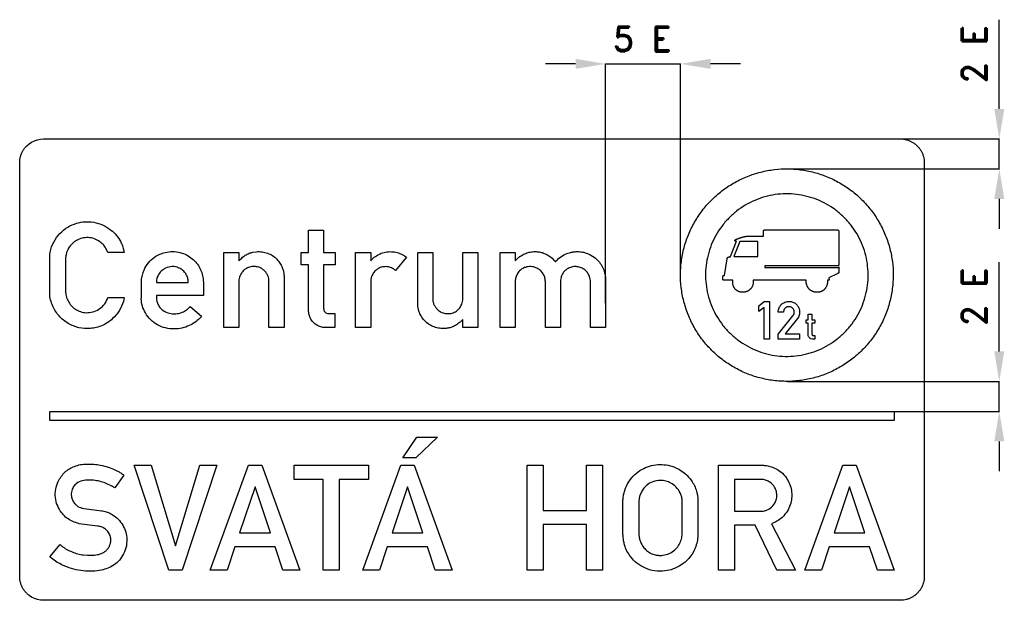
# Model space of a CAD drawing. Header units: millimetres. Extents: x 776 to 4819, y -3278 to 6065.
# Tile 4 of 4: x 829 to 4765, y 3743 to 6065. Entities that reach past the tile are written whole.
import ezdxf

# ---------------------------------------------------------------- set-up
doc = ezdxf.new("R2010")
doc.units = ezdxf.units.MM
doc.header["$LTSCALE"] = 5
doc.layers.add('Kóty', color=2, linetype='Continuous')
doc.layers.add('Značka', color=7, linetype='Continuous')
doc.styles.get("Standard").update_dxf_attribs({"font": 'romand.shx', "height": 100})

msp = doc.modelspace()

# ---------------------------------------------------------------- linework, layer by layer
at = {"layer": 'Kóty'}
for p, q in [((4744.7, 5708.6), (4744.7, 6065.4)), ((3050.6, 5888.6), (2930.6, 5888.6)), ((3170.6, 4931.7), (3170.6, 5888.8)), ((3470.4, 5041.3), (3470.4, 5888.8)), ((3710.4, 5888.6), (3590.4, 5888.6)), ((4282.4, 5588.6), (4744.9, 5588.6)), ((3901.1, 5468.6), (4744.9, 5468.6)), ((4744.7, 5348.6), (4744.7, 5228.6)), ((4744.7, 4738.6), (4744.7, 5095.3)), ((3898, 4618.6), (4744.9, 4618.6)), ((4324.8, 4498.6), (4744.9, 4498.6)), ((4744.7, 4378.6), (4744.7, 4258.6))]:
    msp.add_line(p, q, dxfattribs=at)
for points in [[(3170.6, 5888.6), (3470.4, 5888.6)], [(4744.7, 5468.6), (4744.7, 5588.6)], [(4744.7, 4498.6), (4744.7, 4618.6)]]:
    msp.add_lwpolyline(points, dxfattribs=at)
for points in [[(3050.6, 5908.6), (3050.6, 5868.6), (3170.6, 5888.6)], [(3590.4, 5908.6), (3590.4, 5868.6), (3470.4, 5888.6)], [(4724.7, 5708.6), (4764.7, 5708.6), (4744.7, 5588.6)], [(4724.7, 5348.6), (4764.7, 5348.6), (4744.7, 5468.6)], [(4724.7, 4738.6), (4764.7, 4738.6), (4744.7, 4618.6)], [(4724.7, 4378.6), (4764.7, 4378.6), (4744.7, 4498.6)]]:
    msp.add_solid(points, dxfattribs=at)
at = {"layer": 'Značka', "color": 251}
for points in [[(924.7, 3742.6), (924.4, 3742.6), (924, 3742.6), (911.6, 3743.5), (899.4, 3746), (887.6, 3750), (876.5, 3755.6), (866.2, 3762.5, -0.034055), (856.9, 3770.7, -0.034202), (848.6, 3780, -0.03425), (841.7, 3790.4, -0.034045), (836.2, 3801.5, -0.033414), (832.1, 3813.3, -0.034122), (829.6, 3825.5, -0.036748), (828.7, 3837.8), (828.7, 3838.2), (828.7, 3838.6), (828.7, 5492.6), (828.7, 5493), (828.7, 5493.3, -0.032182), (829.6, 5505.7, -0.035444), (832.1, 5517.9, -0.036264), (836.1, 5529.7, -0.034436), (841.7, 5540.8, -0.033736), (848.6, 5551.2), (856.9, 5560.5), (866.2, 5568.7), (876.5, 5575.6), (887.6, 5581.2), (899.4, 5585.2), (911.6, 5587.8), (924, 5588.6), (924.4, 5588.6), (924.7, 5588.6), (4348.7, 5588.6), (4349.1, 5588.6), (4349.5, 5588.6, -0.032163), (4361.9, 5587.7, -0.035423), (4374.1, 5585.2, -0.036263), (4385.9, 5581.2, -0.034349), (4397, 5575.6, -0.033716), (4407.3, 5568.7, -0.034062), (4416.6, 5560.5, -0.0342), (4424.9, 5551.2, -0.034256), (4431.8, 5540.8, -0.034056), (4437.3, 5529.7, -0.033441), (4441.3, 5517.9, -0.034116), (4443.9, 5505.7, -0.036756), (4444.7, 5493.3), (4444.7, 5493), (4444.7, 5492.6), (4444.7, 3838.6), (4444.7, 3838.2), (4444.7, 3837.8, -0.032185), (4443.9, 3825.4, -0.035465), (4441.3, 3813.3, -0.036257), (4437.4, 3801.5, -0.034446), (4431.8, 3790.4, -0.033726), (4424.9, 3780, -0.034077), (4416.6, 3770.7, -0.034169), (4407.3, 3762.5, -0.034169), (4397, 3755.6, -0.03402), (4385.9, 3750, -0.033365), (4374.1, 3746, -0.03416), (4361.9, 3743.4, -0.036734), (4349.5, 3742.6), (4349.1, 3742.6), (4348.7, 3742.6), (924.7, 3742.6)], [(1246.5, 4953.6), (1244.9, 4945.9), (1243.1, 4938.1, -0.074259), (1226.8, 4900.8, -0.073341), (1200.2, 4869.4, -0.08748), (1159.2, 4842.1, -0.087041), (1111.3, 4830.4, -0.081788), (1065.2, 4833.1, -0.08265), (1022.6, 4850.4, -0.082255), (986.5, 4880, -0.076609), (961.2, 4919.4, -0.049049), (952.1, 4944.1, -0.064051), (948.8, 4969.7, -0.006457), (948.8, 4972.8, -0.002148), (948.9, 4975.9), (948.9, 5116.9), (949.2, 5121.2), (949.6, 5125.4, -0.076272), (960.4, 5166.3, -0.076925), (983.1, 5202.4, -0.0733), (1012.3, 5229.8, -0.069829), (1048, 5247.9, -0.059242), (1081.1, 5256.1, -0.060636), (1115.1, 5256.1, -0.068027), (1152.8, 5247.1, -0.066416), (1186.9, 5228.5, -0.053999), (1210.3, 5208.2, -0.055387), (1228.7, 5183.4, -0.038285), (1238, 5165.1, -0.040684), (1244.2, 5145.7), (1245.6, 5139.7), (1246.8, 5133.6), (1181.1, 5133.6), (1178.5, 5139.9), (1175.7, 5146.1, 0.060767), (1164.7, 5163, 0.062692), (1149.7, 5176.8, 0.07874), (1127.2, 5188.8, 0.078049), (1102.1, 5193.4, 0.07331), (1078.4, 5191.3, 0.073373), (1056.4, 5182.5, 0.069997), (1038, 5168.9, 0.070279), (1024.2, 5150.8, 0.038774), (1018.6, 5139.5, 0.035395), (1014.7, 5127.5, 0.022055), (1013.2, 5120.6, 0.028815), (1012.5, 5113.6), (1012.4, 5111.8), (1012.3, 5109.9), (1012.3, 4977.1), (1012.5, 4974.3), (1012.8, 4971.5, 0.059571), (1017.7, 4950.2, 0.068117), (1027.8, 4930.7, 0.072024), (1042.4, 4914, 0.068629), (1061.2, 4901.9, 0.07174), (1083.6, 4894.5, 0.073121), (1107.1, 4893.8, 0.082627), (1133.3, 4900.5, 0.081789), (1156, 4915.3, 0.0588), (1169, 4929.3, 0.059227), (1178.2, 4945.8), (1179.8, 4949.7), (1181.3, 4953.6), (1246.5, 4953.6)], [(2088.9, 4833.6), (2051, 4833.6), (2048.1, 4833.8), (2045.2, 4834, -0.063551), (2027.9, 4837.9, -0.071643), (2012.3, 4846.2, -0.079326), (1998.1, 4859.5, -0.071781), (1988.5, 4876.5, -0.036585), (1985.6, 4884.7, -0.046831), (1984.1, 4893.2), (1984, 4895.3), (1983.9, 4897.3), (1983.9, 5084.9), (1953.7, 5084.9), (1953.7, 5133.9), (1983.9, 5133.9), (1983.9, 5223.6), (2043.8, 5223.6), (2043.8, 5133.9), (2089.4, 5133.9), (2089.4, 5084.9), (2043.8, 5084.9), (2043.8, 4909.6), (2043.9, 4908.5), (2044, 4907.3, 0.048121), (2045.2, 4902.3, 0.071738), (2047.5, 4897.6, 0.101971), (2052.5, 4892.6, 0.119836), (2058.9, 4890.2), (2060.1, 4890), (2061.4, 4889.9), (2088.9, 4889.9), (2088.9, 4833.6)], [(3973.2, 5023), (3761.2, 5023), (3761.2, 5022.9), (3761.2, 5022.8), (3761.2, 5022.3), (3761.2, 5021.7), (3761.3, 5021.1), (3761.3, 5020.6), (3761.3, 5020), (3761.3, 5019.5), (3761.3, 5019.1), (3761.4, 5018.6), (3761.4, 5018.2), (3761.4, 5017.7), (3761.4, 5017.6), (3761.4, 5017.5, -0.000781), (3761.4, 5017.2), (3761.4, 5016.9), (3761.3, 5016.3), (3761.3, 5015.7), (3761.2, 5014.1), (3761.1, 5012.6), (3760.9, 5010.5), (3760.5, 5008.5), (3760.1, 5006.5), (3759.6, 5004.5), (3759.1, 5002.9), (3758.5, 5001.3), (3757.7, 4999.4), (3756.8, 4997.6), (3755.9, 4995.8), (3754.9, 4994.1), (3754, 4992.7), (3753, 4991.3), (3752, 4990), (3750.9, 4988.7), (3750, 4987.8), (3749.1, 4986.8), (3747.8, 4985.7), (3746.6, 4984.6), (3745.1, 4983.4), (3743.5, 4982.3), (3742.2, 4981.4), (3740.8, 4980.6), (3739.4, 4979.8), (3738, 4979.1), (3736.9, 4978.6), (3735.7, 4978.1), (3734.2, 4977.5), (3732.7, 4977), (3730.9, 4976.5), (3729, 4976), (3727.5, 4975.7), (3725.9, 4975.4), (3724.4, 4975.2), (3722.8, 4975), (3721.5, 4974.9), (3720.3, 4974.9), (3718.7, 4974.9), (3717.1, 4974.9), (3715.2, 4975), (3713.4, 4975.2), (3711.8, 4975.4), (3710.3, 4975.7), (3708.8, 4976), (3707.2, 4976.4), (3706, 4976.8), (3704.9, 4977.2), (3703.4, 4977.8), (3702, 4978.4), (3700.2, 4979.2), (3698.5, 4980.1), (3697.2, 4980.9), (3695.9, 4981.7), (3694.6, 4982.7), (3693.3, 4983.6), (3692.3, 4984.5), (3691.4, 4985.3), (3690.3, 4986.4), (3689.2, 4987.6), (3688.1, 4988.9), (3687.1, 4990.2), (3686.2, 4991.4), (3685.5, 4992.6), (3684.7, 4993.8), (3684, 4995), (3683.5, 4996), (3683, 4997.1), (3682.5, 4998.4), (3682, 4999.7), (3681.2, 5001.8), (3680.6, 5003.9), (3680.1, 5005.7), (3679.7, 5007.5), (3679.4, 5009.4), (3679.2, 5011.2), (3679, 5012.7), (3679, 5014.1, -0.010482), (3678.9, 5016, -0.002254), (3679, 5017.8), (3679, 5018.5), (3679, 5019.1), (3679, 5019.6), (3679, 5020.1), (3679.1, 5020.6), (3679.1, 5021.1), (3679.1, 5021.5), (3679.1, 5021.9), (3679.2, 5022.4), (3679.2, 5022.8), (3679.2, 5022.9), (3679.2, 5023), (3646.7, 5023), (3646.7, 5023), (3646.7, 5023), (3646.6, 5023), (3646.6, 5023), (3646.5, 5023), (3646.5, 5023), (3646.4, 5023), (3646.4, 5023), (3646.3, 5023), (3646.3, 5023), (3646.2, 5023), (3646.2, 5023), (3645.8, 5023), (3645.5, 5023), (3645.2, 5023), (3644.9, 5023), (3644.6, 5023), (3644.3, 5023.1), (3644.1, 5023.1), (3643.9, 5023.1), (3643.6, 5023.2), (3643.3, 5023.2), (3643.1, 5023.3), (3642.9, 5023.3), (3642.7, 5023.3), (3642.6, 5023.4), (3642.4, 5023.4), (3642.2, 5023.5), (3642.1, 5023.5), (3642, 5023.6), (3641.8, 5023.7), (3641.6, 5023.7), (3641.5, 5023.8), (3641.4, 5023.8), (3641.3, 5023.9), (3641.2, 5024), (3641.1, 5024), (3641, 5024.1), (3641, 5024.1), (3640.9, 5024.2), (3640.8, 5024.2), (3640.7, 5024.3), (3640.6, 5024.4), (3640.5, 5024.5), (3640.4, 5024.5), (3640.4, 5024.6), (3640.3, 5024.7), (3640.2, 5024.8), (3640.2, 5024.8), (3640.1, 5024.9), (3640.1, 5025), (3640, 5025.1), (3639.9, 5025.2), (3639.9, 5025.3), (3639.8, 5025.4), (3639.8, 5025.5), (3639.7, 5025.6), (3639.7, 5025.6), (3639.6, 5025.7), (3639.6, 5025.8), (3639.6, 5025.9), (3639.5, 5026), (3639.5, 5026.1), (3639.5, 5026.2), (3639.4, 5026.3), (3639.4, 5026.4), (3639.4, 5026.5), (3639.4, 5026.6), (3639.3, 5026.7), (3639.3, 5026.7), (3639.3, 5026.8), (3639.3, 5026.9), (3639.3, 5027.1), (3639.2, 5027.2), (3639.2, 5027.3), (3639.2, 5027.4), (3639.2, 5027.5), (3639.2, 5027.7), (3639.2, 5027.7), (3639.2, 5027.8), (3639.2, 5028), (3639.2, 5028.1), (3639.2, 5028.1), (3639.2, 5028.2), (3639.2, 5028.2), (3639.2, 5028.2), (3639.2, 5028.3), (3639.2, 5028.3), (3639.2, 5028.3), (3639.2, 5028.3), (3639.2, 5028.4), (3639.2, 5028.4), (3639.2, 5028.5), (3639.2, 5028.6), (3639.2, 5028.9), (3639.2, 5029.1), (3639.2, 5029.6), (3639.2, 5030.2), (3639.2, 5030.9), (3639.2, 5031.6), (3639.2, 5032.4), (3639.2, 5033.1), (3639.2, 5033.7), (3639.2, 5034.3), (3639.2, 5035), (3639.2, 5035.7, -0.003162), (3639.2, 5036.1), (3639.2, 5036.4), (3639.2, 5036.6), (3639.2, 5036.9), (3639.2, 5037.1), (3639.3, 5037.4), (3639.3, 5037.6), (3639.3, 5037.8), (3639.4, 5038), (3639.4, 5038.3), (3639.5, 5038.5), (3639.5, 5038.6), (3639.6, 5038.8), (3639.6, 5038.9), (3639.7, 5039.1), (3639.7, 5039.2), (3639.8, 5039.3), (3639.8, 5039.4), (3639.9, 5039.6), (3640, 5039.7), (3640, 5039.9), (3640.1, 5040), (3640.2, 5040.1), (3640.3, 5040.2), (3640.3, 5040.3), (3640.4, 5040.4), (3640.5, 5040.5), (3640.6, 5040.6), (3640.7, 5040.7), (3640.8, 5040.8), (3640.9, 5040.9), (3641, 5041), (3641.1, 5041.1), (3641.2, 5041.2), (3641.3, 5041.3), (3641.4, 5041.3), (3641.5, 5041.4), (3641.6, 5041.5), (3641.7, 5041.5), (3641.8, 5041.6), (3642, 5041.7), (3642.1, 5041.7), (3642.3, 5041.8), (3642.4, 5041.9), (3642.5, 5041.9), (3642.7, 5041.9), (3642.8, 5042), (3642.9, 5042), (3643, 5042.1), (3643.2, 5042.1), (3643.3, 5042.1), (3643.4, 5042.1), (3643.5, 5042.2), (3643.6, 5042.2), (3643.7, 5042.2), (3643.8, 5042.2), (3643.8, 5042.2), (3643.9, 5042.2), (3644, 5042.2), (3644.1, 5042.3), (3644.2, 5042.3), (3644.4, 5042.3), (3644.6, 5042.3), (3644.7, 5042.3), (3644.8, 5042.3), (3645, 5042.4), (3645.1, 5042.4), (3645.2, 5042.4), (3645.3, 5042.4), (3645.5, 5042.4), (3645.5, 5042.4), (3645.6, 5042.4), (3645.6, 5042.4), (3645.7, 5042.4), (3645.7, 5042.4), (3645.8, 5042.4), (3645.8, 5042.4), (3645.9, 5042.4), (3645.9, 5042.4), (3645.9, 5042.4), (3645.9, 5042.4), (3645.9, 5042.4), (3656.7, 5108.8), (3656.7, 5108.8), (3656.7, 5108.8), (3656.7, 5108.8), (3656.7, 5108.9), (3656.7, 5108.9), (3656.7, 5109), (3656.7, 5109.1), (3656.8, 5109.2), (3656.8, 5109.3), (3656.8, 5109.4), (3656.8, 5109.5), (3656.9, 5109.6), (3656.9, 5109.7), (3656.9, 5109.8), (3656.9, 5109.9), (3656.9, 5109.9), (3656.9, 5109.9), (3657, 5110), (3657, 5110.1), (3657.1, 5110.3), (3657.1, 5110.4), (3657.3, 5110.8), (3657.4, 5111.2), (3657.6, 5111.7), (3657.9, 5112.2), (3658.1, 5112.6), (3658.4, 5113.1), (3658.7, 5113.4), (3658.9, 5113.8), (3659.3, 5114.1), (3659.6, 5114.5), (3659.7, 5114.5), (3659.8, 5114.6), (3659.8, 5114.6), (3659.8, 5114.6), (3659.8, 5114.6), (3659.8, 5114.6), (3659.8, 5114.6), (3659.8, 5114.6), (3659.8, 5114.6), (3659.8, 5114.6), (3659.9, 5114.7), (3659.9, 5114.7), (3659.9, 5114.7), (3659.9, 5114.7), (3660, 5114.8), (3660.1, 5114.9), (3660.3, 5115), (3660.6, 5115.2), (3661.2, 5115.5), (3661.8, 5115.8), (3662.7, 5116.2), (3663.7, 5116.5), (3664.7, 5116.7), (3665.7, 5116.9), (3666.4, 5117.1), (3667.2, 5117.2), (3668, 5117.2), (3668.8, 5117.3), (3669, 5117.3), (3669.1, 5117.3), (3669.1, 5117.3), (3669.1, 5117.3), (3669.1, 5117.3), (3669.2, 5117.3), (3669.2, 5117.3), (3669.3, 5117.3), (3669.4, 5117.3), (3669.5, 5117.3), (3669.6, 5117.3), (3669.7, 5117.3), (3669.8, 5117.3), (3669.9, 5117.4), (3669.9, 5117.4), (3670, 5117.4), (3670, 5117.4), (3670.1, 5117.4), (3694, 5178.7), (3694, 5178.7), (3694, 5178.7), (3693.9, 5178.7), (3693.9, 5178.7), (3693.8, 5178.7), (3693.8, 5178.7), (3693.7, 5178.7), (3693.7, 5178.7), (3693.6, 5178.7), (3693.6, 5178.7), (3693.6, 5178.7), (3693.5, 5178.7), (3693.2, 5178.7), (3692.9, 5178.7), (3692.6, 5178.7), (3692.3, 5178.7), (3692, 5178.8), (3691.8, 5178.8), (3691.6, 5178.9), (3691.4, 5178.9), (3691.1, 5179), (3690.8, 5179.1), (3690.6, 5179.2), (3690.4, 5179.2), (3690.2, 5179.3), (3690, 5179.4), (3689.9, 5179.5), (3689.7, 5179.6), (3689.6, 5179.7), (3689.4, 5179.8), (3689.3, 5179.9), (3689.1, 5180), (3689, 5180.1), (3688.9, 5180.2), (3688.8, 5180.3), (3688.7, 5180.4), (3688.6, 5180.5), (3688.6, 5180.6), (3688.5, 5180.7), (3688.4, 5180.7), (3688.4, 5180.8), (3688.3, 5180.9), (3688.2, 5181.1), (3688.2, 5181.2), (3688.1, 5181.3), (3688.1, 5181.4), (3688, 5181.5), (3688, 5181.6), (3688, 5181.7), (3688, 5181.8), (3688, 5181.9), (3687.9, 5182), (3687.9, 5182.1), (3687.9, 5182.3), (3687.9, 5182.4), (3687.9, 5182.5), (3687.9, 5182.6), (3688, 5182.8), (3688, 5182.9), (3688, 5182.9), (3688, 5183.1), (3688.1, 5183.2), (3688.2, 5183.3), (3688.2, 5183.5), (3688.3, 5183.6), (3688.4, 5183.7), (3688.4, 5183.9), (3688.5, 5184), (3688.6, 5184.1), (3688.7, 5184.2), (3688.8, 5184.3), (3688.8, 5184.4), (3689, 5184.6), (3689.2, 5184.7), (3689.3, 5184.9), (3689.4, 5185), (3689.6, 5185.1), (3689.7, 5185.2), (3689.9, 5185.3), (3690, 5185.4), (3690.1, 5185.5), (3690.3, 5185.6), (3690.7, 5185.8), (3691, 5186.1), (3691.3, 5186.2), (3691.6, 5186.4), (3691.9, 5186.5), (3692.2, 5186.7), (3692.5, 5186.8), (3692.7, 5186.9), (3693.1, 5187), (3693.4, 5187.1), (3693.5, 5187.2), (3693.6, 5187.2), (3693.7, 5187.3), (3693.8, 5187.3), (3693.9, 5187.3), (3694, 5187.4), (3694.1, 5187.4), (3694.1, 5187.4), (3694.2, 5187.4), (3694.3, 5187.5), (3694.4, 5187.5), (3694.5, 5187.5), (3694.5, 5187.5), (3694.6, 5187.6), (3694.7, 5187.6), (3694.8, 5187.6), (3694.8, 5187.6), (3694.9, 5187.7), (3694.9, 5187.7), (3695, 5187.7), (3695.2, 5187.8), (3695.4, 5187.8), (3695.5, 5187.9), (3695.7, 5188), (3695.9, 5188), (3696, 5188.1), (3696.1, 5188.1), (3696.3, 5188.2), (3696.4, 5188.2), (3696.6, 5188.3), (3697.2, 5188.5), (3697.8, 5188.7), (3698.2, 5188.9), (3698.7, 5189.1), (3699.2, 5189.3), (3699.7, 5189.5), (3700.1, 5189.6), (3700.5, 5189.8), (3701, 5190), (3701.5, 5190.1), (3702.5, 5190.5), (3703.5, 5190.9), (3704.3, 5191.2), (3705.1, 5191.5), (3706, 5191.8), (3706.8, 5192.1), (3707.5, 5192.3), (3708.1, 5192.6), (3709, 5192.9), (3709.8, 5193.2), (3711, 5193.6), (3712.2, 5193.9), (3713.2, 5194.3), (3714.2, 5194.6), (3715.2, 5194.9), (3716.3, 5195.2), (3717.1, 5195.4), (3717.9, 5195.6), (3718.9, 5195.9), (3719.9, 5196.2), (3721, 5196.4), (3722.1, 5196.7), (3723, 5196.9), (3723.9, 5197.1), (3724.8, 5197.3), (3725.7, 5197.5), (3726.5, 5197.7), (3727.2, 5197.8), (3728.1, 5198), (3729, 5198.1), (3730.2, 5198.4), (3731.5, 5198.6), (3732.5, 5198.7), (3733.5, 5198.9), (3734.6, 5199), (3735.6, 5199.2), (3736.4, 5199.3), (3737.3, 5199.3), (3738.2, 5199.4), (3739, 5199.5), (3739.2, 5199.5), (3739.4, 5199.5), (3739.4, 5199.5), (3739.4, 5199.5), (3739.5, 5199.5), (3739.5, 5199.5), (3739.7, 5199.5), (3739.8, 5199.5), (3740, 5199.5), (3740.2, 5199.5), (3740.4, 5199.6), (3740.6, 5199.6), (3740.7, 5199.6), (3740.9, 5199.6), (3741, 5199.6), (3741.2, 5199.6), (3741.2, 5199.6), (3741.2, 5199.6), (3801.5, 5199.6), (3801.5, 5217), (3801.5, 5217), (3801.5, 5217), (3801.5, 5217.1), (3801.5, 5217.2), (3801.5, 5217.2), (3801.5, 5217.3), (3801.5, 5217.3), (3801.5, 5217.4), (3801.5, 5217.4), (3801.5, 5217.5), (3801.5, 5217.6), (3801.5, 5217.6), (3801.5, 5218), (3801.5, 5218.4), (3801.6, 5218.7), (3801.6, 5219), (3801.6, 5219.3), (3801.7, 5219.6), (3801.7, 5219.8), (3801.8, 5220.1), (3801.8, 5220.4), (3801.9, 5220.7), (3802, 5220.9), (3802, 5221.1), (3802.1, 5221.3), (3802.1, 5221.4), (3802.2, 5221.6), (3802.3, 5221.8), (3802.3, 5221.9), (3802.4, 5222), (3802.5, 5222.2), (3802.6, 5222.3), (3802.7, 5222.5), (3802.7, 5222.6), (3802.8, 5222.7), (3802.9, 5222.8), (3803, 5222.9), (3803.1, 5223), (3803.1, 5223.1), (3803.2, 5223.2), (3803.3, 5223.3), (3803.4, 5223.4), (3803.5, 5223.5), (3803.6, 5223.6), (3803.7, 5223.6), (3803.8, 5223.7), (3804, 5223.8), (3804.1, 5223.9), (3804.2, 5223.9), (3804.2, 5224), (3804.4, 5224), (3804.5, 5224.1), (3804.7, 5224.2), (3804.8, 5224.2), (3805, 5224.3), (3805.2, 5224.4), (3805.3, 5224.4), (3805.5, 5224.5), (3805.6, 5224.5), (3805.8, 5224.5), (3805.9, 5224.6), (3806.1, 5224.6), (3806.2, 5224.6), (3806.4, 5224.7), (3806.6, 5224.7), (3806.7, 5224.7), (3806.8, 5224.7), (3807, 5224.7), (3807.1, 5224.8), (3807.2, 5224.8), (3807.3, 5224.8), (3807.5, 5224.8), (3807.7, 5224.8), (3808, 5224.8), (3808.2, 5224.8), (3808.4, 5224.8), (3808.6, 5224.8), (3808.8, 5224.8), (3809, 5224.8), (3809.2, 5224.8), (3809.4, 5224.8), (3809.5, 5224.8), (3809.6, 5224.8), (3809.6, 5224.8), (4097.3, 5224.8), (4097.5, 5224.8), (4097.7, 5224.8), (4098.7, 5224.7), (4099.7, 5224.3), (4100.5, 5223.8), (4101.2, 5223.2), (4101.9, 5222.3), (4102.5, 5221.4), (4102.9, 5220.5), (4103.2, 5219.6), (4103.4, 5218.6), (4103.5, 5217.6), (4103.5, 5217.4), (4103.5, 5217.2), (4103.5, 5217.2), (4103.5, 5215.3), (4103.5, 5213.3), (4103.5, 5209.4), (4103.5, 5205.5), (4103.5, 5195.8), (4103.5, 5186), (4103.5, 5173), (4103.5, 5160), (4103.5, 5147.1), (4103.5, 5134.1), (4103.5, 5123.7), (4103.5, 5113.3), (4103.5, 5102.2), (4103.5, 5091.2), (4103.5, 5089.2), (4103.5, 5087.3), (4103.5, 5087.2), (4103.5, 5087.2), (4103.5, 5087.1), (4103.5, 5087), (4103.5, 5086.8), (4103.5, 5086.6), (4103.4, 5086.3), (4103.4, 5086.1), (4103.4, 5085.8), (4103.4, 5085.5), (4103.4, 5085.3), (4103.3, 5085.1), (4103.3, 5084.8), (4103.2, 5084.6), (4103.2, 5084.4), (4103.1, 5084.2), (4103.1, 5084), (4103, 5083.9), (4103, 5083.7), (4102.9, 5083.6), (4102.9, 5083.5), (4102.8, 5083.4), (4102.8, 5083.2), (4102.7, 5083.1), (4102.6, 5082.9), (4102.5, 5082.8), (4102.4, 5082.7), (4102.3, 5082.5), (4102.2, 5082.4), (4102.1, 5082.3), (4102.1, 5082.2), (4102, 5082.1), (4101.9, 5082), (4101.8, 5081.9), (4101.6, 5081.8), (4101.5, 5081.7), (4101.3, 5081.6), (4101.2, 5081.5), (4101.1, 5081.4), (4100.9, 5081.3), (4100.8, 5081.2), (4100.7, 5081.2), (4100.5, 5081.1), (4100.4, 5081), (4100.2, 5080.9), (4099.9, 5080.9), (4099.7, 5080.8), (4099.5, 5080.7), (4099.3, 5080.7), (4099.1, 5080.6), (4099, 5080.6), (4098.8, 5080.5), (4098.6, 5080.5), (4098.4, 5080.5), (4098, 5080.4), (4097.7, 5080.3), (4097.3, 5080.3), (4097, 5080.3), (4096.7, 5080.2), (4096.4, 5080.2), (4096.1, 5080.2), (4095.8, 5080.2), (4095.5, 5080.2), (4095.2, 5080.2), (4095.1, 5080.2), (4095, 5080.2), (4095, 5080.2), (4094.9, 5080.2), (4094.8, 5080.2), (4094.8, 5080.2), (4094.7, 5080.2), (4094.6, 5080.2), (4094.6, 5080.2), (4094.5, 5080.2), (4094.5, 5080.2), (4094.5, 5080.2), (3807.5, 5080.2), (3807.5, 5074), (4095.9, 5074), (4098, 5074), (4098, 5074), (4098.1, 5074), (4098.2, 5074), (4098.4, 5074), (4098.6, 5074), (4098.8, 5074), (4098.9, 5074), (4099.1, 5074), (4099.3, 5074), (4099.4, 5074.1), (4099.6, 5074.1), (4099.7, 5074.1), (4099.9, 5074.1), (4100.1, 5074.1), (4100.3, 5074.1), (4100.4, 5074.2), (4100.6, 5074.2), (4100.7, 5074.2), (4100.9, 5074.2), (4101, 5074.3), (4101.2, 5074.3), (4101.3, 5074.4), (4101.5, 5074.4), (4101.6, 5074.5), (4101.7, 5074.5), (4101.9, 5074.6), (4102, 5074.6), (4102.1, 5074.7), (4102.2, 5074.7), (4102.3, 5074.8), (4102.4, 5074.9), (4102.5, 5074.9), (4102.6, 5075), (4102.7, 5075.1), (4102.8, 5075.2), (4102.9, 5075.3), (4103, 5075.3), (4103.1, 5075.4), (4103.1, 5075.5), (4103.2, 5075.6), (4103.3, 5075.7), (4103.3, 5075.7), (4103.3, 5075.8), (4103.4, 5075.8), (4103.4, 5075.8), (4103.4, 5075.8), (4103.4, 5075.9), (4103.4, 5075.9), (4103.4, 5075.9), (4103.4, 5075.9), (4103.5, 5075.9), (4103.5, 5076), (4103.5, 5056.5), (4103.5, 5056.4), (4103.5, 5056.4), (4103.5, 5056.3), (4103.5, 5056.3), (4103.5, 5056.3), (4103.5, 5056.2), (4103.5, 5056.2), (4103.5, 5056.2), (4103.5, 5056.1), (4103.5, 5056.1), (4103.5, 5056.1), (4103.5, 5056), (4103.5, 5056), (4103.4, 5055.9), (4103.4, 5055.7), (4103.4, 5055.6), (4103.4, 5055.4), (4103.4, 5055.2), (4103.3, 5055), (4103.3, 5054.8), (4103.2, 5054.6), (4103.2, 5054.4), (4103.1, 5054.2), (4103.1, 5054), (4103, 5053.8), (4102.9, 5053.6), (4102.8, 5053.5), (4102.7, 5053.3), (4102.7, 5053.2), (4102.6, 5053), (4102.5, 5052.9), (4102.4, 5052.8), (4102.3, 5052.6), (4102.2, 5052.5), (4102.1, 5052.3), (4101.9, 5052.1), (4101.8, 5052), (4101.7, 5051.8), (4101.5, 5051.7), (4101.4, 5051.5), (4101.3, 5051.4), (4101.1, 5051.3), (4101, 5051.2), (4100.8, 5051.1), (4100.7, 5050.9), (4100.5, 5050.8), (4100.3, 5050.7), (4100.2, 5050.6), (4100, 5050.5), (4099.8, 5050.4), (4099.7, 5050.3), (4099.6, 5050.2), (4099.4, 5050.1), (4099.3, 5050.1), (4099, 5049.9), (4098.8, 5049.8), (4098.6, 5049.7), (4098.4, 5049.6), (4098.2, 5049.5), (4098, 5049.4), (4097.9, 5049.4), (4097.7, 5049.3), (4097.6, 5049.2), (4097.4, 5049.1), (4097.4, 5049.1), (4097.3, 5049.1), (4097.3, 5049.1), (4097.3, 5049.1), (4097.3, 5049.1), (4097.3, 5049.1), (4097.2, 5049.1), (4097.2, 5049.1), (4097.2, 5049), (4097.1, 5049), (4097.1, 5049), (4097.1, 5049), (4097, 5049), (4097, 5049), (4063.1, 5032.9), (4064.3, 5023), (4057.6, 5023), (4057.6, 5022.9), (4057.6, 5022.8), (4057.7, 5022.2), (4057.7, 5021.5), (4057.7, 5020.9), (4057.7, 5020.2), (4057.7, 5019.6), (4057.7, 5018.9), (4057.8, 5018.4), (4057.8, 5017.9), (4057.8, 5017.3, -0.005151), (4057.8, 5016.8), (4057.8, 5016.7), (4057.7, 5016.6), (4057.7, 5016.3), (4057.7, 5016), (4057.7, 5015.4), (4057.7, 5014.7), (4057.5, 5013.1), (4057.4, 5011.5), (4057.1, 5009.4), (4056.7, 5007.2), (4056.2, 5005.1), (4055.6, 5003.1), (4055, 5001.4), (4054.4, 4999.8), (4053.5, 4997.9), (4052.6, 4995.9), (4051.6, 4994.2), (4050.6, 4992.4), (4049.6, 4991), (4048.6, 4989.7), (4047.6, 4988.4), (4046.4, 4987.2), (4045.5, 4986.2), (4044.5, 4985.3), (4043.2, 4984.2), (4041.9, 4983.2), (4040.4, 4982), (4038.8, 4981), (4037.4, 4980.2), (4036, 4979.4), (4034.6, 4978.7), (4033.2, 4978.1), (4032, 4977.6), (4030.8, 4977.2), (4029.3, 4976.7), (4027.7, 4976.3), (4025.9, 4975.8), (4024, 4975.5), (4022.4, 4975.2), (4020.8, 4975), (4019.2, 4974.9), (4017.7, 4974.8), (4016.4, 4974.8), (4015.1, 4974.9), (4013.5, 4974.9), (4011.9, 4975.1), (4010, 4975.3), (4008.1, 4975.6), (4006.6, 4975.9), (4005, 4976.3), (4003.4, 4976.7), (4001.9, 4977.2), (4000.7, 4977.6), (3999.5, 4978.1), (3998, 4978.7), (3996.6, 4979.4), (3994.8, 4980.2), (3993.1, 4981.2), (3991.8, 4982), (3990.4, 4982.9), (3989.1, 4983.9), (3987.9, 4984.9), (3986.9, 4985.7), (3985.9, 4986.6), (3984.8, 4987.7), (3983.7, 4988.9), (3982.6, 4990.2), (3981.5, 4991.5), (3980.7, 4992.6), (3979.9, 4993.8), (3979.1, 4995), (3978.4, 4996.2), (3977.9, 4997.2), (3977.4, 4998.2), (3976.8, 4999.5), (3976.2, 5000.8), (3975.5, 5002.7), (3974.8, 5004.7), (3974.3, 5006.3), (3973.9, 5008), (3973.6, 5009.7), (3973.3, 5011.5), (3973.2, 5012.8), (3973, 5014.2), (3973, 5016, -0.006352), (3973, 5017.7, -0.002293), (3973, 5018.3, -0.003439), (3973, 5019), (3973, 5019.5), (3973, 5020), (3973, 5020.6), (3973.1, 5021.1), (3973.1, 5021.5), (3973.1, 5021.9), (3973.1, 5022.4), (3973.2, 5022.8), (3973.2, 5022.9), (3973.2, 5023)], [(1555.8, 4878.9), (1551.9, 4874.6), (1547.9, 4870.4, -0.045808), (1528.7, 4854.3, -0.046313), (1506.8, 4841.9, -0.057657), (1477.3, 4831.7, -0.056142), (1446.1, 4828.4, -0.062991), (1411.9, 4832, -0.071129), (1380.1, 4844.4, -0.073607), (1352.5, 4864.8, -0.068185), (1331.4, 4892.4, -0.06272), (1319.2, 4919.6, -0.079564), (1315, 4948.7, -0.004994), (1315, 4950.8), (1315.1, 4953), (1315.1, 5017.8), (1315.4, 5020.6), (1315.6, 5023.3, -0.03163), (1319.2, 5043.7, -0.042637), (1325.8, 5063.4, -0.074802), (1343, 5092.6, -0.075608), (1368, 5115.4, -0.053406), (1388.5, 5127.1, -0.049388), (1410.8, 5134.3, -0.060566), (1440.7, 5137.7, -0.063994), (1470.3, 5133.6, -0.058866), (1495.8, 5124.1, -0.056375), (1518.4, 5109.1, -0.052454), (1536, 5091.6, -0.056934), (1549.4, 5070.9, -0.054703), (1558.3, 5047.4, -0.044549), (1562.5, 5022.6), (1562.7, 5020.3), (1562.9, 5018.1), (1562.9, 4961.5), (1375.3, 4961.5, 0.003683), (1375.2, 4957.4, 0.010993), (1375.2, 4953.2, 0.065024), (1378, 4935.5, 0.077916), (1385.6, 4919.3, 0.09898), (1401.5, 4902.7, 0.08147), (1422.4, 4892.4, 0.070365), (1443, 4888.5, 0.06788), (1463.7, 4890.3, 0.063564), (1482.9, 4896.7, 0.06626), (1499.7, 4907.7), (1505.2, 4912.7), (1510.5, 4918), (1555.8, 4878.9)], [(1645.2, 4833.6), (1645.2, 5133.8), (1705, 5133.8), (1705, 5100.8), (1710.6, 5106.5), (1716.4, 5111.9, -0.040707), (1730.5, 5122.7, -0.050797), (1746.3, 5130.7, -0.044321), (1760.7, 5135.1), (1775.6, 5137.1, -0.051725), (1798.2, 5136.6, -0.059773), (1820, 5131.2, -0.060355), (1839.6, 5121.4, -0.057515), (1856.5, 5107.3, -0.051891), (1869.2, 5091.7, -0.051171), (1878.4, 5073.7, -0.036504), (1882.7, 5060.6, -0.040111), (1885, 5047.1), (1885.3, 5044.2), (1885.4, 5041.2), (1885.4, 4833.6), (1825.2, 4833.6), (1825.2, 5018.7), (1825.3, 5021.1, 0.011858), (1825.2, 5023.4, 0.073047), (1823, 5035.5, 0.052726), (1817.7, 5046.8, 0.052298), (1809.9, 5057.9, 0.060065), (1800, 5066.9, 0.079395), (1784.3, 5075, 0.07688), (1766.8, 5077.9, 0.082184), (1748, 5075.7, 0.086095), (1731, 5067.6, 0.070224), (1719.5, 5057.3, 0.063118), (1711.1, 5044.3, 0.045356), (1707.2, 5034.7, 0.055697), (1705.4, 5024.6), (1705.2, 5022.7), (1705.2, 5020.8), (1705.2, 4833.6), (1645.2, 4833.6)], [(2171.7, 4833.6), (2171.7, 5133.8), (2232, 5133.8), (2232, 5100.4), (2237, 5105.9), (2242.2, 5111.1, -0.059435), (2259.5, 5123.9, -0.056234), (2279.5, 5132.5, -0.06146), (2302.8, 5137.1, -0.062511), (2326.6, 5136, -0.056634), (2347.9, 5130.2, -0.0545), (2367.3, 5120), (2370.9, 5117.6), (2374.4, 5115.2), (2331.7, 5062.3), (2327.6, 5065.2), (2323.5, 5068.1, 0.073524), (2307, 5075.4, 0.081565), (2288.9, 5077.3, 0.089288), (2270, 5073.6, 0.087647), (2253.4, 5063.6, 0.074657), (2242.2, 5051.2, 0.069788), (2234.9, 5036.2, 0.028084), (2233.2, 5030.5, 0.034181), (2232.3, 5024.6), (2232.1, 5022.4), (2232, 5020.2), (2232, 4833.6), (2171.7, 4833.6)], [(2660.2, 5133.8), (2660.2, 4833.6), (2600.3, 4833.6), (2600.3, 4866.6), (2594.7, 4860.9), (2588.9, 4855.5, -0.040903), (2574.8, 4844.8, -0.050607), (2559.1, 4836.8, -0.044068), (2544.7, 4832.4, -0.036385), (2529.7, 4830.3, -0.051791), (2507.2, 4830.8, -0.05979), (2485.4, 4836.3, -0.060319), (2465.7, 4846, -0.057515), (2448.8, 4860.1, -0.051908), (2436.1, 4875.8, -0.05116), (2426.9, 4893.7, -0.036499), (2422.6, 4906.8, -0.040113), (2420.3, 4920.4), (2420.1, 4923.3), (2419.9, 4926.2), (2419.9, 5133.8), (2480.2, 5133.8), (2480.2, 4948.7), (2480.1, 4946.4, 0.0117), (2480.1, 4944.1, 0.072601), (2482.4, 4932, 0.052947), (2487.7, 4920.6, 0.0527), (2495.4, 4909.5, 0.060112), (2505.4, 4900.6, 0.07929), (2521, 4892.5, 0.076681), (2538.5, 4889.5, 0.081967), (2557.4, 4891.7, 0.086433), (2574.3, 4899.8, 0.070447), (2585.8, 4910.1, 0.062471), (2594.2, 4923.1, 0.045072), (2598.1, 4932.7, 0.056314), (2600, 4942.8), (2600.1, 4944.7), (2600.2, 4946.6), (2600.2, 5133.8), (2660.2, 5133.8)], [(2749.5, 4833.6), (2749.5, 5133.8), (2809.8, 5133.8), (2809.8, 5100.3), (2813, 5104), (2816.4, 5107.6, -0.053824), (2832.8, 5120.9, -0.054646), (2851.8, 5130.5, -0.049784), (2869.9, 5135.9, -0.049922), (2888.6, 5137.6, -0.044616), (2905.4, 5136.3, -0.04535), (2921.6, 5132, -0.041545), (2936.5, 5125.4, -0.034788), (2950.2, 5116.6), (2957.7, 5110.7), (2964.5, 5103.9), (2967.7, 5100.1), (2970.7, 5096.2), (2974.3, 5100.4), (2978, 5104.5, -0.072051), (3000.5, 5122.1, -0.066462), (3027, 5133, -0.035526), (3041.7, 5136.4, -0.035822), (3056.6, 5137.6, -0.050501), (3078, 5135.8, -0.049644), (3098.9, 5129.8, -0.068263), (3125.1, 5115.7, -0.073286), (3146.3, 5094.9, -0.056849), (3158.8, 5075.2, -0.048839), (3166.9, 5053.2, -0.019181), (3168.8, 5045.2, -0.025014), (3170.1, 5037), (3170.4, 5033.3), (3170.6, 5029.6), (3170.6, 4833.6), (3110.4, 4833.6), (3110.4, 5017.5), (3110.3, 5019.7), (3110.2, 5022, 0.05019), (3108.3, 5033.2, 0.05089), (3104.2, 5043.9, 0.067728), (3095.9, 5056.6, 0.066959), (3084.4, 5066.8, 0.073497), (3069.4, 5074.5, 0.074289), (3052.8, 5077.5, 0.080729), (3034.5, 5075.7, 0.080681), (3017.7, 5068.2, 0.070507), (3005.6, 5058.3, 0.075393), (2996.9, 5045.4, 0.050771), (2992.8, 5034.5, 0.032987), (2990.6, 5023.1), (2990.3, 5021.5), (2990.1, 5019.8), (2990.1, 4833.6), (2930, 4833.6), (2930, 5018.7), (2929.9, 5021.2, 0.0097), (2929.8, 5023.7, 0.07375), (2926.3, 5038.7, 0.069015), (2918.6, 5052.3, 0.074702), (2907, 5064.5, 0.073758), (2892.3, 5072.9, 0.089047), (2871.6, 5077.5, 0.09366), (2850.7, 5074.6, 0.073315), (2836.5, 5068, 0.071168), (2824.7, 5057.6, 0.077016), (2815, 5042.5, 0.078), (2810.3, 5025.5), (2810, 5023.2), (2809.8, 5020.9), (2809.8, 4833.6), (2749.5, 4833.6)], [(1502.6, 5013.8, 0.008287), (1502.1, 5021.1, 0.024962), (1501.1, 5028.2, 0.067216), (1496.2, 5042.8, 0.065184), (1487.5, 5055.6, 0.074804), (1474.5, 5067.3, 0.075258), (1458.4, 5074.7, 0.108605), (1431.4, 5077.1, 0.11325), (1405.9, 5068, 0.08699), (1390.5, 5055.1, 0.078961), (1380.1, 5038, 0.038513), (1377.1, 5029.4, 0.045038), (1375.5, 5020.5, 0.01337), (1375.3, 5017.2), (1375.2, 5013.8), (1502.6, 5013.8)], [(3860.9, 4787.3), (3860.9, 4807.4), (3919.6, 4881.2), (3920.5, 4882.3), (3921.3, 4883.4, 0.082965), (3924.5, 4890.1, 0.094426), (3925.2, 4897.5, 0.092117), (3923.6, 4904.1, 0.083985), (3919.8, 4909.9, 0.098155), (3913.2, 4915.1, 0.10603), (3905.1, 4917.2, 0.106209), (3896.9, 4916.2, 0.099952), (3889.7, 4912, 0.083657), (3885.2, 4906.8, 0.091633), (3882.8, 4900.5, 0.026131), (3882.5, 4898.2), (3882.3, 4895.8), (3860.9, 4895.8, -0.003388), (3861, 4897.9, -0.010177), (3861.1, 4899.9, -0.059445), (3862.9, 4908.9, -0.058261), (3866.7, 4917.3, -0.072198), (3873.8, 4926.5, -0.072259), (3883.3, 4933.3, -0.061486), (3892.3, 4937.1, -0.059958), (3902, 4938.5, -0.083037), (3915.9, 4936.9, -0.087043), (3928.5, 4930.8, -0.087755), (3938.6, 4921.1, -0.087805), (3944.7, 4908.6, -0.068439), (3946.6, 4897.9, -0.062392), (3945.7, 4887.1, -0.050645), (3943.3, 4879, -0.06185), (3939.3, 4871.8), (3938.5, 4870.7), (3937.7, 4869.6), (3889, 4808.8), (3946.5, 4808.8), (3946.5, 4787.3), (3860.9, 4787.3)], [(4007.5, 4787.3), (3997.8, 4787.3), (3997, 4787.4), (3996.3, 4787.4), (3991.8, 4788.4, -0.071702), (3987.8, 4790.6, -0.079349), (3984.2, 4794, -0.07178), (3981.7, 4798.3), (3981, 4800.4, -0.046958), (3980.6, 4802.6), (3980.6, 4803.2), (3980.5, 4803.7), (3980.5, 4851.8), (3972.8, 4851.8), (3972.8, 4864.3), (3980.5, 4864.3), (3980.5, 4887.3), (3995.9, 4887.3), (3995.9, 4864.3), (4007.6, 4864.3), (4007.6, 4851.8), (3995.9, 4851.8), (3995.9, 4806.8), (3995.9, 4806.5), (3996, 4806.2, 0.04809), (3996.3, 4804.9), (3996.9, 4803.7), (3998.1, 4802.5), (3999.8, 4801.8), (4000.1, 4801.8), (4000.4, 4801.8), (4007.5, 4801.8), (4007.5, 4787.3)], [(990, 3965.6), (994, 3962.3), (998, 3959, 0.039095), (1017.2, 3946.3, 0.032097), (1038.2, 3936.4, 0.032665), (1060.8, 3928.6, 0.039893), (1084, 3924.2), (1099.7, 3923.1), (1115.5, 3923.2, 0.035339), (1139.3, 3925.3, 0.084171), (1161.5, 3932.6, 0.05519), (1171.8, 3939.2, 0.056054), (1180.4, 3948, 0.057322), (1187.1, 3958.4, 0.056919), (1191.2, 3970, 0.062827), (1192.9, 3983.4, 0.064432), (1191.1, 3996.9, 0.085865), (1183.9, 4013.7, 0.089175), (1171.4, 4027.1, 0.071825), (1158.2, 4034.9, 0.059253), (1143.5, 4039), (1141.7, 4039.2), (1139.9, 4039.5), (1066.7, 4048.9), (1063.8, 4049.8), (1060.8, 4050.6), (1046.7, 4055.4), (1033.1, 4061.5, -0.062186), (1012.5, 4075.6, -0.05526), (995.5, 4094.3, -0.068831), (979.3, 4122.8, -0.072898), (971.7, 4154.4, -0.074666), (972.6, 4186.9, -0.072259), (983, 4218.2, -0.094609), (1009.6, 4254.9, -0.103597), (1047.5, 4278.5, -0.055216), (1071.6, 4285.3, -0.035119), (1096.5, 4287.6, -0.029417), (1124.6, 4287.1, -0.030638), (1152.4, 4283.2, -0.03294), (1182.4, 4275.3, -0.029905), (1211.3, 4263.7), (1225.9, 4256.4, -0.028931), (1239.7, 4247.7), (1242.4, 4245.7), (1245.1, 4243.7), (1209, 4192.1), (1204.3, 4195), (1199.6, 4197.8, 0.031839), (1177.4, 4209, 0.035475), (1154, 4217.1, 0.037916), (1130.1, 4222, 0.03562), (1105.3, 4223.4, 0.056963), (1078.9, 4220.8, 0.118681), (1055.9, 4210, 0.089569), (1044.2, 4197.3, 0.077139), (1037.1, 4181.2, 0.050962), (1035, 4170.3, 0.055001), (1035.3, 4159.4, 0.076572), (1039.6, 4144, 0.070214), (1048.3, 4130.4, 0.053195), (1056.6, 4122, 0.057414), (1066.4, 4115.7), (1071.8, 4113.3), (1077.3, 4111.7), (1081.7, 4110.9), (1086, 4110.3), (1155.3, 4101.2), (1157.7, 4100.9), (1160.1, 4100.6, -0.057665), (1179.6, 4095.3, -0.045363), (1197.8, 4085.9, -0.062124), (1222.1, 4067.1, -0.068461), (1240.6, 4042.9, -0.067359), (1252.4, 4015.9, -0.064545), (1256.8, 3986.6, -0.073539), (1253.3, 3952.7, -0.075699), (1240.1, 3921.3, -0.065685), (1222.5, 3898, -0.066682), (1199.6, 3880.3, -0.0561), (1174.9, 3869, -0.0383), (1148.4, 3862.4, -0.042213), (1110.5, 3858.7, -0.04248), (1072.7, 3861.3, -0.040685), (1035.7, 3869.6, -0.036894), (1000.3, 3883.5, -0.028962), (977.2, 3895.7, -0.038936), (956.1, 3910.9), (952.4, 3914), (948.8, 3917.2), (990, 3965.6)], [(3240.2, 4139.9), (3240.4, 4143.4), (3240.6, 4146.9, -0.030694), (3243, 4164.4, -0.031074), (3247.5, 4181.5, -0.066302), (3263.6, 4216.3, -0.068477), (3288.4, 4245.5, -0.061853), (3315.7, 4265.9, -0.059916), (3347, 4279.2, -0.057352), (3379.4, 4285.4, -0.057563), (3412.4, 4284, -0.056912), (3443.9, 4276.1, -0.057508), (3472.7, 4261.2, -0.05538), (3497.1, 4241.5, -0.053474), (3516.8, 4216.9, -0.043047), (3528.4, 4195.8, -0.048855), (3536, 4173, -0.022734), (3538.4, 4160.5, -0.012948), (3539.9, 4147.9), (3540.1, 4145.9), (3540.2, 4143.8), (3540.2, 4003.1), (3540, 3999.9), (3539.6, 3996.6, -0.035784), (3535.1, 3970.6, -0.047848), (3526.3, 3945.6, -0.078791), (3503.9, 3910.5, -0.073107), (3471.9, 3883.4, -0.060112), (3441.5, 3867.9, -0.059845), (3408.3, 3860, -0.071106), (3367, 3860.3, -0.074184), (3327.5, 3872.3, -0.066029), (3296.4, 3891.2, -0.061695), (3271.1, 3917.4, -0.047074), (3256.4, 3939.8, -0.053865), (3246.7, 3964.5, -0.030228), (3243, 3980.9, -0.017662), (3240.9, 3997.6), (3240.6, 4001.5), (3240.2, 4005.4), (3240.2, 4139.9)], [(3622.5, 3862.6), (3622.5, 4282.6), (3799.3, 4282.6), (3801.8, 4282.6), (3804.4, 4282.5, -0.052888), (3824.1, 4279.6, -0.04525), (3843.1, 4272.9, -0.068739), (3871.2, 4256, -0.074095), (3893.4, 4232.1, -0.062857), (3906.5, 4208.3, -0.059657), (3913.6, 4182.1, -0.055134), (3915, 4156.6, -0.055186), (3910.9, 4131.5, -0.062303), (3900.2, 4104.6, -0.063032), (3883.2, 4081.2, -0.052734), (3865.8, 4065.3, -0.055179), (3845.5, 4053.7), (3839.8, 4051.2), (3834, 4048.9), (3930.4, 3862.6), (3854.9, 3862.6), (3769.1, 4042.6), (3686.4, 4042.6), (3686.4, 3862.6), (3622.5, 3862.6)], [(3304.2, 4139.7), (3304.2, 4005.3), (3304.4, 4002.8), (3304.6, 4000.2, 0.037575), (3306.8, 3987, 0.04168), (3311.2, 3974.2, 0.062892), (3321, 3956.9, 0.060176), (3334.8, 3942.4, 0.059414), (3351, 3931.3, 0.064342), (3369.2, 3924.5, 0.05052), (3384.2, 3922.3, 0.044595), (3399.5, 3922.9, 0.073887), (3425.4, 3929.8, 0.085005), (3447.7, 3944.2, 0.073624), (3462.6, 3961.4, 0.063578), (3472.3, 3982.1, 0.033236), (3475.2, 3992.4, 0.042634), (3476.5, 4003), (3476.6, 4004.3), (3476.6, 4005.7), (3476.6, 4139.4, 0.002763), (3476.7, 4141.7, 0.008508), (3476.6, 4144.1, 0.062612), (3474.3, 4158.8, 0.048322), (3468.7, 4172.7, 0.076914), (3453.1, 4195.3, 0.083771), (3431.5, 4211.8, 0.069889), (3411.4, 4219.9, 0.06668), (3389.7, 4222.4, 0.088508), (3359.8, 4217.1, 0.098126), (3334.1, 4201.7, 0.062857), (3321.3, 4187.8, 0.051407), (3311.9, 4171.3, 0.039504), (3306.9, 4158.1, 0.050747), (3304.5, 4144.3), (3304.3, 4142), (3304.2, 4139.7)], [(3686.4, 4226), (3686.4, 4098.6), (3789.4, 4098.6), (3792, 4098.7), (3794.6, 4098.9, 0.040838), (3806.2, 4100.7, 0.049428), (3817.4, 4104.5, 0.110788), (3839.4, 4120.6, 0.114762), (3852.5, 4144.6, 0.085168), (3855.5, 4163.3, 0.08008), (3852.3, 4181.8, 0.084081), (3842.9, 4200.2, 0.081221), (3828, 4214.7, 0.067098), (3814, 4222.5, 0.082118), (3798.7, 4225.8), (3796.9, 4225.9), (3795, 4226), (3686.4, 4226)]]:
    msp.add_lwpolyline(points, format="xyb", dxfattribs=at)
at = {"layer": 'Značka', "color": 1}
for points in [[(4320.4, 5043.6, -0.001756), (4320.4, 5040.8, -0.001668), (4320.4, 5038, -0.032167), (4316.2, 4982.6, -0.03572), (4304.5, 4928.2, -0.036665), (4286.2, 4875.7, -0.034757), (4260.7, 4826.3, -0.034038), (4229.3, 4780.4, -0.034462), (4192, 4739.2, -0.034567), (4149.8, 4702.9, -0.034432), (4103.1, 4672.8, -0.034391), (4053, 4648.7, -0.034419), (4000, 4631.7, -0.034415), (3945.4, 4621.4, -0.034425), (3889.9, 4618.6, -0.034414), (3834.4, 4622.8, -0.034414), (3780.1, 4634.6, -0.03441), (3727.6, 4652.9, -0.03442), (3678.1, 4678.3, -0.034412), (3632.2, 4709.7, -0.034418), (3591, 4747, -0.034424), (3554.8, 4789.2, -0.034417), (3524.6, 4835.9, -0.034415), (3500.5, 4886, -0.034418), (3483.5, 4939, -0.034412), (3473.2, 4993.6, -0.034416), (3470.5, 5049.2, -0.034418), (3474.6, 5104.6, -0.034413), (3486.4, 5159, -0.034413), (3504.8, 5211.4, -0.034426), (3530.2, 5260.9, -0.03441), (3561.5, 5306.8, -0.034415), (3598.9, 5348, -0.034414), (3641, 5384.3, -0.034413), (3687.8, 5414.4, -0.034407), (3737.9, 5438.5, -0.034402), (3790.8, 5455.5, -0.034412), (3845.5, 5465.8, -0.034408), (3901, 5468.6, -0.034431), (3956.4, 5464.4, -0.034412), (4010.8, 5452.6, -0.034418), (4063.3, 5434.2, -0.034419), (4112.7, 5408.8, -0.034428), (4158.7, 5377.5, -0.034403), (4199.9, 5340.2, -0.034404), (4236.1, 5298, -0.034487), (4266.2, 5251.3, -0.034417), (4290.3, 5201.2, -0.034076), (4307.4, 5148.2, -0.032794), (4317.4, 5096.3, -0.034262), (4320.4, 5043.6)], [(4220.4, 5043.6, 0.001722), (4220.4, 5045.7), (4220.4, 5047.8, 0.032168), (4217.2, 5090.2, 0.035721), (4208.2, 5131.8, 0.036652), (4194.3, 5172, 0.034747), (4174.7, 5209.8, 0.034037), (4150.8, 5244.9, 0.034441), (4122.2, 5276.4, 0.034555), (4090, 5304.1, 0.034431), (4054.2, 5327.2, 0.034389), (4015.9, 5345.6, 0.03442), (3975.4, 5358.6, 0.034432), (3933.6, 5366.5, 0.034415), (3891.2, 5368.6, 0.034406), (3848.8, 5365.4, 0.034424), (3807.2, 5356.4, 0.034412), (3767.1, 5342.3, 0.034419), (3729.3, 5322.9, 0.034422), (3694.1, 5298.9, 0.034418), (3662.6, 5270.4, 0.034419), (3634.9, 5238.1, 0.034416), (3611.9, 5202.4, 0.034418), (3593.4, 5164.1, 0.034419), (3580.4, 5123.6, 0.034413), (3572.5, 5081.8, 0.034409), (3570.5, 5039.3, 0.034416), (3573.7, 4996.9, 0.034409), (3582.6, 4955.4, 0.034423), (3596.7, 4915.2, 0.034408), (3616.1, 4877.4, 0.034411), (3640.1, 4842.3, 0.034413), (3668.6, 4810.8, 0.034415), (3700.9, 4783.1, 0.034415), (3736.6, 4760, 0.034421), (3774.9, 4741.6, 0.034429), (3815.4, 4728.6, 0.034419), (3857.2, 4720.7, 0.034427), (3899.7, 4718.6, 0.034429), (3942.1, 4721.8, 0.034421), (3983.6, 4730.8, 0.034412), (4023.8, 4744.9, 0.034419), (4061.6, 4764.3, 0.03442), (4096.7, 4788.3, 0.03441), (4128.2, 4816.8, 0.034419), (4156, 4849.1, 0.034487), (4179, 4884.8, 0.034427), (4197.4, 4923.1, 0.034079), (4210.4, 4963.6, 0.032795), (4218.1, 5003.3, 0.034268), (4220.4, 5043.6)]]:
    msp.add_lwpolyline(points, format="xyb", dxfattribs=at)
at = {"layer": 'Značka', "color": 251}
for points in [[(3683.5, 5117.7), (3778.9, 5117.7), (3778.9, 5178.3), (3707.3, 5178.3), (3683.5, 5117.7)], [(3804.6, 4787.3), (3804.6, 4914.6), (3783.3, 4898.5), (3783.3, 4921.3), (3804.8, 4937.4), (3825.9, 4937.4), (3825.9, 4787.3), (3804.6, 4787.3)], [(948.8, 4462.6), (948.8, 4498.6), (4324.7, 4498.6), (4324.7, 4462.6), (948.8, 4462.6)], [(2416.6, 4395.1), (2499.1, 4395.1), (2412.9, 4312.6), (2360.4, 4312.6), (2416.6, 4395.1)], [(1425.5, 3862.6), (1286.5, 4282.6), (1354.7, 4282.6), (1452, 3959.9), (1549.5, 4282.6), (1617.1, 4282.6), (1478.3, 3862.6), (1425.5, 3862.6)], [(1590.8, 3862.6), (1743, 4282.6), (1796.1, 4282.6), (1948.4, 3862.6), (1880.9, 3862.6), (1849.6, 3956.4), (1688.9, 3956.4), (1658, 3862.6), (1590.8, 3862.6)], [(2042.4, 3862.6), (2042.4, 4226), (1925.7, 4226), (1925.7, 4282.6), (2222.8, 4282.6), (2222.8, 4226), (2106, 4226), (2106, 3862.6), (2042.4, 3862.6)], [(2200.1, 3862.6), (2352.3, 4282.6), (2405.4, 4282.6), (2557.7, 3862.6), (2490.2, 3862.6), (2458.8, 3956.4), (2298.1, 3956.4), (2267.3, 3862.6), (2200.1, 3862.6)], [(2857.7, 3862.6), (2857.7, 4282.6), (2921.3, 4282.6), (2921.3, 4102.4), (3094, 4102.4), (3094, 4282.6), (3157.9, 4282.6), (3157.9, 3862.6), (3094, 3862.6), (3094, 4046.1), (2921.3, 4046.1), (2921.3, 3862.6), (2857.7, 3862.6)], [(3967.2, 3862.6), (4119.4, 4282.6), (4172.4, 4282.6), (4324.7, 3862.6), (4257.3, 3862.6), (4225.9, 3956.4), (4065.2, 3956.4), (4034.4, 3862.6), (3967.2, 3862.6)], [(1831.1, 4012.2), (1769.5, 4196.8), (1708, 4012.2), (1831.1, 4012.2)], [(2440.4, 4012.2), (2378.8, 4196.8), (2317.3, 4012.2), (2440.4, 4012.2)], [(4207.4, 4012.2), (4145.8, 4196.8), (4084.4, 4012.2), (4207.4, 4012.2)]]:
    msp.add_lwpolyline(points, dxfattribs=at)

# ---------------------------------------------------------------- texts
at = {"layer": 'Kóty', "insert": (3317.3, 5988.6), "char_height": 100, "attachment_point": 5}
msp.add_mtext('\\A1;5 E', dxfattribs=at)
at = {"layer": 'Kóty', "char_height": 100, "attachment_point": 5, "rotation": 90}
for insert in [(4644.7, 5926.4), (4644.7, 4956.4)]:
    msp.add_mtext('\\A1;2 E', dxfattribs=dict(at, insert=insert))

doc.saveas('drawing.dxf')
